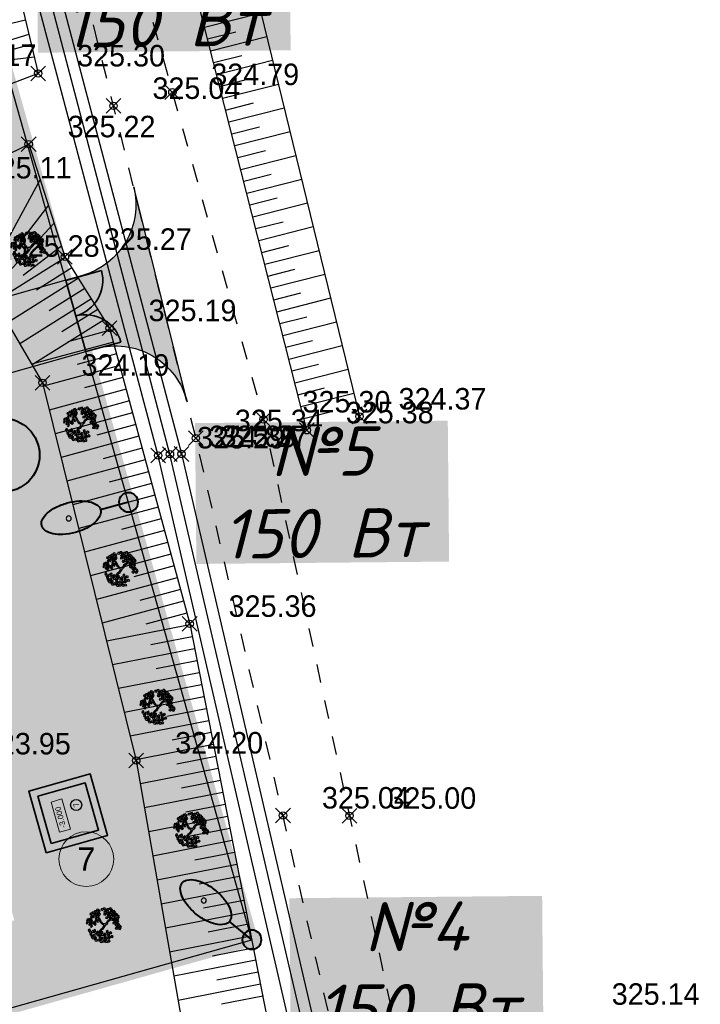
# Model space of a CAD drawing. Header units: metres. Extents: x 703615 to 712205, y 4306166 to 4311183.
# Tile 89 of 256: x 707519 to 707546, y 4306715 to 4306755. Entities that reach past the tile are written whole.
import ezdxf
from ezdxf.enums import TextEntityAlignment as Align

# ---------------------------------------------------------------- set-up
doc = ezdxf.new("R2010")
doc.units = ezdxf.units.M
doc.header["$LTSCALE"] = 0.5
doc.header["$PDMODE"] = 35
doc.header["$PDSIZE"] = 0.3
doc.linetypes.add('JIS_09_08', pattern=[10.75, 8, -0.55, 0.55, -0.55, 0.55, -0.55])
doc.linetypes.add('Д_ТРОТ_ТРУБА', pattern=[3, 1.5, -1.5])
for name, color, linetype in [('(004) Точки рельефа', 7, 'Continuous'), ('(025) Дорога', 7, 'Continuous'), ('(027) Гидрография', 7, 'Continuous'), ('(035) Откосы', 7, 'Continuous'), ('e_rev1', 4, 'Continuous'), ('M_NOTASYON', 7, 'Continuous'), ('Road lighting', 4, 'Continuous'), ('zelen', 69, 'Continuous'), ('Номер пп.', 250, 'Continuous')]:
    doc.layers.add(name, color=color, linetype=linetype)
for name, color, linetype, lineweight in [('Граница УЧАСТКА', 7, 'Continuous', 140), ('ПЛАНИРОВКА', 7, 'Continuous', 5), ('尺寸线层', 3, 'Continuous', 18), ('粗实线层', 7, 'Continuous', 35), ('金属管件', 2, 'Continuous', 18)]:
    doc.layers.add(name, color=color, linetype=linetype, lineweight=lineweight)
doc.layers.add('Штрих ГАЗОН', color=7, linetype='Continuous', true_color=0xc8e389)
doc.layers.add('штрих ПРОЕЗДЫ', color=7, linetype='Continuous', true_color=0x415676)
doc.styles.add('ARIAL', font='arial.ttf', dxfattribs={"height": 1.75})
doc.styles.add('D-431', font='txt')
doc.styles.add('X_ISO', font='isocpeui.ttf')
doc.styles.add('Юлия', font='arial.ttf')
doc.styles.add('宋体', font='arial.ttf')
doc.linetypes.add('FENCELINE1', pattern='A,6.35,-2.54,[133,ltypeshp.shx,S=2.54,R=0,X=-2.54,Y=0],-2.54,25.4', length=36.83)

# ---------------------------------------------------------------- blocks, each defined once
blk = doc.blocks.new('z_98')
at = {"color": 92, "linetype": 'Continuous'}
for p, q in [((-417, 282), (-388, 296)), ((-416, 239), (-417, 282)), ((-388, 296), (-374, 248)), ((-340, 273), (-307, 300)), ((-307, 300), (-278, 286)), ((-278, 286), (-307, 245)), ((-287, 359), (-237, 365)), ((-277, 327), (-287, 359)), ((-283, 404), (-250, 431)), ((-280, 380), (-283, 404)), ((-251, 376), (-280, 380)), ((-235, 322), (-277, 327)), ((-276, 298), (-243, 325)), ((-273, 273), (-276, 298)), ((-221, 417), (-251, 376)), ((-250, 431), (-221, 417)), ((-243, 325), (-214, 310)), ((-214, 310), (-243, 270)), ((-237, 365), (-219, 341)), ((-219, 341), (-235, 322)), ((-225, 308), (-175, 314)), ((-216, 277), (-225, 308)), ((-222, 354), (-189, 381)), ((-219, 329), (-222, 354)), ((-219, 429), (-187, 456)), ((-216, 405), (-219, 429)), ((-189, 326), (-219, 329)), ((-187, 401), (-216, 405)), ((-174, 271), (-216, 277)), ((-189, 381), (-160, 366)), ((-160, 366), (-189, 326)), ((-187, 456), (-157, 442)), ((-157, 442), (-187, 401)), ((-175, 314), (-158, 290)), ((-158, 290), (-174, 271)), ((-162, 275), (-112, 282)), ((-152, 244), (-162, 275)), ((-158, 378), (-125, 405)), ((-155, 354), (-158, 378)), ((-158, 321), (-126, 348)), ((-155, 297), (-158, 321)), ((-126, 350), (-155, 354)), ((-126, 293), (-155, 297)), ((-96, 391), (-126, 350)), ((-126, 348), (-96, 334)), ((-96, 334), (-126, 293)), ((-125, 405), (-96, 391)), ((-112, 282), (-95, 258)), ((-95, 346), (-62, 373)), ((-91, 321), (-95, 346)), ((-62, 317), (-91, 321)), ((-62, 373), (-33, 358)), ((-33, 358), (-62, 317)), ((-1, 417), (16, 456)), ((14, 397), (-1, 417)), ((42, 407), (14, 397)), ((16, 456), (48, 457)), ((48, 457), (42, 407)), ((49, 283), (65, 323)), ((63, 263), (49, 283)), ((56, 418), (67, 445)), ((88, 379), (56, 418)), ((63, 350), (75, 377)), ((95, 311), (63, 350)), ((91, 274), (63, 263)), ((65, 323), (98, 324)), ((67, 445), (92, 442)), ((75, 377), (99, 374)), ((109, 404), (88, 379)), ((98, 324), (91, 274)), ((92, 442), (109, 404)), ((117, 336), (95, 311)), ((99, 374), (117, 336)), ((105, 285), (116, 312)), ((137, 246), (105, 285)), ((110, 404), (126, 444)), ((125, 384), (110, 404)), ((116, 312), (141, 309)), ((152, 395), (125, 384)), ((126, 444), (159, 445)), ((136, 238), (152, 277)), ((141, 309), (159, 270)), ((159, 445), (152, 395)), ((152, 277), (185, 278)), ((166, 406), (178, 433)), ((198, 367), (166, 406)), ((174, 338), (185, 365)), ((206, 299), (174, 338)), ((178, 433), (202, 430)), ((185, 278), (178, 228)), ((183, 389), (199, 428)), ((197, 369), (183, 389)), ((185, 365), (210, 362)), ((225, 380), (197, 369)), ((220, 391), (198, 367)), ((199, 428), (232, 430)), ((202, 430), (220, 391)), ((227, 323), (206, 299)), ((210, 362), (227, 323)), ((232, 430), (225, 380)), ((239, 390), (251, 418)), ((271, 351), (239, 390)), ((247, 323), (258, 350)), ((279, 284), (247, 323)), ((251, 418), (275, 415)), ((258, 350), (283, 347)), ((268, 325), (285, 364)), ((283, 305), (268, 325)), ((293, 376), (271, 351)), ((275, 415), (293, 376)), ((300, 308), (279, 284)), ((283, 347), (300, 308)), ((310, 316), (283, 305)), ((285, 364), (317, 366)), ((317, 366), (310, 316)), ((325, 326), (336, 354)), ((357, 287), (325, 326)), ((332, 258), (343, 286)), ((336, 354), (360, 351)), ((343, 286), (368, 283)), ((378, 312), (357, 287)), ((360, 351), (378, 312)), ((368, 283), (385, 244)), ((-474, 77), (-445, 92)), ((-472, 35), (-474, 77)), ((-451, 23), (-472, 35)), ((-455, 143), (-426, 157)), ((-453, 100), (-455, 143)), ((-432, 88), (-453, 100)), ((-430, 44), (-451, 23)), ((-445, 92), (-430, 44)), ((-438, 4), (-413, 48)), ((-408, -7), (-438, 4)), ((-436, 216), (-407, 231)), ((-435, 173), (-436, 216)), ((-413, 161), (-435, 173)), ((-411, 109), (-432, 88)), ((-426, 157), (-411, 109)), ((-394, 227), (-416, 239)), ((-393, 182), (-413, 161)), ((-413, 48), (-383, 47)), ((-378, 23), (-408, -7)), ((-407, 231), (-393, 182)), ((-400, 143), (-375, 187)), ((-370, 132), (-400, 143)), ((-374, 248), (-394, 227)), ((-389, 90), (-360, 104)), ((-388, 47), (-389, 90)), ((-366, 35), (-388, 47)), ((-383, 47), (-378, 23)), ((-375, 187), (-346, 186)), ((-370, 155), (-341, 170)), ((-340, 162), (-370, 132)), ((-369, 113), (-370, 155)), ((-347, 101), (-369, 113)), ((-345, 56), (-366, 35)), ((-360, 104), (-345, 56)), ((-353, 17), (-328, 61)), ((-323, 6), (-353, 17)), ((-327, 122), (-347, 101)), ((-346, 186), (-340, 162)), ((-343, 227), (-293, 234)), ((-334, 196), (-343, 227)), ((-341, 170), (-327, 122)), ((-336, 249), (-340, 273)), ((-307, 245), (-336, 249)), ((-292, 191), (-334, 196)), ((-328, 61), (-299, 60)), ((-293, 36), (-323, 6)), ((-322, 94), (-272, 100)), ((-312, 63), (-322, 94)), ((-319, 140), (-286, 166)), ((-315, 115), (-319, 140)), ((-286, 111), (-315, 115)), ((-270, 57), (-312, 63)), ((-299, 60), (-293, 36)), ((-293, 234), (-276, 210)), ((-276, 210), (-292, 191)), ((-286, 166), (-256, 152)), ((-256, 152), (-286, 111)), ((-243, 270), (-273, 273)), ((-272, 100), (-255, 76)), ((-255, 76), (-270, 57)), ((-255, 164), (-222, 191)), ((-251, 140), (-255, 164)), ((-222, 136), (-251, 140)), ((-222, 191), (-193, 177)), ((-193, 177), (-222, 136)), ((-188, 154), (-138, 161)), ((-178, 123), (-188, 154)), ((-184, 200), (-152, 227)), ((-181, 176), (-184, 200)), ((-152, 172), (-181, 176)), ((-136, 118), (-178, 123)), ((-110, 239), (-152, 244)), ((-152, 227), (-122, 213)), ((-122, 213), (-152, 172)), ((-138, 161), (-121, 137)), ((-121, 137), (-136, 118)), ((-121, 225), (-88, 252)), ((-117, 200), (-121, 225)), ((-88, 196), (-117, 200)), ((-95, 258), (-110, 239)), ((-88, 252), (-59, 237)), ((-59, 237), (-88, 196)), ((113, 217), (124, 244)), ((145, 178), (113, 217)), ((124, 244), (148, 241)), ((150, 218), (136, 238)), ((159, 270), (137, 246)), ((166, 202), (145, 178)), ((148, 241), (166, 202)), ((178, 228), (150, 218)), ((160, 102), (176, 141)), ((174, 82), (160, 102)), ((202, 92), (174, 82)), ((176, 141), (208, 142)), ((192, 239), (204, 266)), ((224, 200), (192, 239)), ((200, 171), (211, 199)), ((232, 132), (200, 171)), ((208, 142), (202, 92)), ((204, 266), (228, 263)), ((211, 199), (235, 195)), ((216, 103), (227, 130)), ((248, 64), (216, 103)), ((223, 35), (235, 62)), ((255, -4), (223, 35)), ((246, 225), (224, 200)), ((227, 130), (252, 127)), ((228, 263), (246, 225)), ((253, 157), (232, 132)), ((235, 195), (253, 157)), ((235, 62), (259, 59)), ((269, 89), (248, 64)), ((252, 127), (269, 89)), ((277, 21), (255, -4)), ((256, 180), (272, 219)), ((270, 160), (256, 180)), ((259, 59), (277, 21)), ((298, 170), (270, 160)), ((272, 219), (305, 220)), ((289, 39), (305, 78)), ((303, 19), (289, 39)), ((305, 220), (298, 170)), ((331, 29), (303, 19)), ((305, 78), (338, 79)), ((312, 181), (324, 208)), ((344, 142), (312, 181)), ((320, 113), (331, 141)), ((352, 74), (320, 113)), ((324, 208), (348, 205)), ((331, 141), (355, 137)), ((338, 79), (331, 29)), ((364, 219), (332, 258)), ((341, 203), (357, 242)), ((356, 183), (341, 203)), ((366, 167), (344, 142)), ((345, 40), (357, 67)), ((377, 1), (345, 40)), ((348, 205), (366, 167)), ((373, 99), (352, 74)), ((355, 137), (373, 99)), ((383, 193), (356, 183)), ((357, 242), (390, 243)), ((357, 67), (381, 64)), ((385, 244), (364, 219)), ((399, 26), (377, 1)), ((378, 59), (395, 98)), ((393, 39), (378, 59)), ((381, 64), (399, 26)), ((390, 243), (383, 193)), ((420, 49), (393, 39)), ((395, 98), (427, 99)), ((398, 204), (409, 231)), ((430, 165), (398, 204)), ((405, 136), (416, 163)), ((437, 97), (405, 136)), ((409, 231), (433, 228)), ((416, 163), (441, 160)), ((427, 99), (420, 49)), ((451, 189), (430, 165)), ((433, 228), (451, 189)), ((435, 60), (446, 87)), ((467, 21), (435, 60)), ((458, 121), (437, 97)), ((441, 160), (458, 121)), ((442, -8), (453, 19)), ((446, 87), (470, 84)), ((453, 19), (478, 16)), ((488, 46), (467, 21)), ((470, 84), (488, 46)), ((478, 16), (495, -22)), ((-457, -121), (-432, -100)), ((-447, -162), (-457, -121)), ((-453, -53), (-428, -32)), ((-442, -94), (-453, -53)), ((-423, -169), (-447, -162)), ((-419, -101), (-442, -94)), ((-432, -100), (-407, -144)), ((-428, -32), (-403, -76)), ((-407, -144), (-423, -169)), ((-403, -76), (-419, -101)), ((-415, -275), (-390, -254)), ((-410, -207), (-385, -186)), ((-400, -248), (-410, -207)), ((-407, -184), (-392, -136)), ((-375, -189), (-407, -184)), ((-376, -255), (-400, -248)), ((-392, -136), (-363, -131)), ((-390, -254), (-365, -298)), ((-385, -186), (-361, -230)), ((-361, -230), (-376, -255)), ((-352, -153), (-375, -189)), ((-366, -181), (-340, -161)), ((-355, -222), (-366, -181)), ((-363, -131), (-352, -153)), ((-361, -113), (-336, -93)), ((-350, -154), (-361, -113)), ((-332, -230), (-355, -222)), ((-327, -162), (-350, -154)), ((-340, -161), (-316, -205)), ((-336, -93), (-311, -137)), ((-316, -205), (-332, -230)), ((-311, -137), (-327, -162)), ((-315, -245), (-300, -197)), ((-283, -249), (-315, -245)), ((-314, -275), (-289, -254)), ((-311, -159), (-286, -138)), ((-301, -200), (-311, -159)), ((-307, -91), (-282, -70)), ((-296, -132), (-307, -91)), ((-277, -207), (-301, -200)), ((-300, -197), (-271, -192)), ((-273, -139), (-296, -132)), ((-289, -254), (-264, -298)), ((-286, -138), (-262, -182)), ((-260, -214), (-283, -249)), ((-282, -70), (-257, -114)), ((-262, -182), (-277, -207)), ((-257, -114), (-273, -139)), ((-271, -192), (-260, -214)), ((-261, -222), (-246, -174)), ((-229, -227), (-261, -222)), ((-260, -244), (-235, -224)), ((-249, -285), (-260, -244)), ((-246, -174), (-217, -169)), ((-235, -224), (-210, -268)), ((-206, -191), (-229, -227)), ((-210, -268), (-226, -293)), ((-217, -169), (-206, -191)), ((-203, -184), (-178, -163)), ((-193, -225), (-203, -184)), ((-201, -249), (-176, -229)), ((-190, -290), (-201, -249)), ((-199, -116), (-173, -95)), ((-188, -157), (-199, -116)), ((-169, -232), (-193, -225)), ((-165, -164), (-188, -157)), ((-178, -163), (-153, -207)), ((-176, -229), (-151, -273)), ((-173, -95), (-149, -139)), ((-153, -207), (-169, -232)), ((-151, -273), (-167, -298)), ((-149, -139), (-165, -164)), ((-153, -248), (-137, -199)), ((-121, -252), (-153, -248)), ((-137, -199), (-108, -194)), ((-98, -216), (-121, -252)), ((-117, -274), (-66, -270)), ((-108, -194), (-98, -216)), ((-66, -270), (-50, -294)), ((-7, -284), (0, -255)), ((0, -255), (25, -254)), ((25, -254), (48, -289)), ((169, -52), (185, -13)), ((183, -72), (169, -52)), ((211, -62), (183, -72)), ((185, -13), (218, -12)), ((218, -12), (211, -62)), ((225, -51), (237, -24)), ((257, -90), (225, -51)), ((233, -119), (244, -91)), ((265, -158), (233, -119)), ((237, -24), (261, -27)), ((244, -91), (268, -95)), ((279, -65), (257, -90)), ((261, -27), (279, -65)), ((286, -133), (265, -158)), ((268, -95), (286, -133)), ((277, -57), (293, -18)), ((292, -77), (277, -57)), ((319, -67), (292, -77)), ((293, -18), (326, -17)), ((326, -17), (319, -67)), ((334, -56), (345, -29)), ((366, -95), (334, -56)), ((341, -124), (352, -97)), ((373, -163), (341, -124)), ((345, -29), (369, -32)), ((352, -97), (377, -100)), ((353, -28), (364, -1)), ((385, -67), (353, -28)), ((364, -1), (388, -4)), ((387, -70), (366, -95)), ((369, -32), (387, -70)), ((394, -138), (373, -163)), ((377, -100), (394, -138)), ((406, -42), (385, -67)), ((388, -4), (406, -42)), ((474, -47), (442, -8)), ((495, -22), (474, -47)), ((-405, -316), (-415, -275)), ((-381, -323), (-405, -316)), ((-365, -298), (-381, -323)), ((-365, -338), (-349, -290)), ((-332, -343), (-365, -338)), ((-349, -290), (-320, -285)), ((-309, -307), (-332, -343)), ((-320, -285), (-309, -307)), ((-319, -343), (-293, -322)), ((-308, -384), (-319, -343)), ((-303, -316), (-314, -275)), ((-285, -391), (-308, -384)), ((-280, -323), (-303, -316)), ((-293, -322), (-269, -366)), ((-269, -366), (-285, -391)), ((-264, -298), (-280, -323)), ((-268, -406), (-253, -358)), ((-236, -411), (-268, -406)), ((-264, -313), (-239, -292)), ((-254, -354), (-264, -313)), ((-230, -361), (-254, -354)), ((-253, -358), (-224, -353)), ((-226, -293), (-249, -285)), ((-239, -292), (-215, -336)), ((-213, -375), (-236, -411)), ((-215, -336), (-230, -361)), ((-224, -353), (-213, -375)), ((-214, -376), (-199, -328)), ((-182, -381), (-214, -376)), ((-211, -408), (-161, -403)), ((-202, -439), (-211, -408)), ((-206, -318), (-180, -297)), ((-195, -359), (-206, -318)), ((-161, -446), (-202, -439)), ((-199, -328), (-170, -323)), ((-172, -366), (-195, -359)), ((-167, -298), (-190, -290)), ((-159, -345), (-182, -381)), ((-180, -297), (-156, -341)), ((-156, -341), (-172, -366)), ((-170, -323), (-159, -345)), ((-161, -403), (-144, -428)), ((-144, -428), (-161, -446)), ((-155, -381), (-140, -333)), ((-123, -386), (-155, -381)), ((-150, -440), (-100, -435)), ((-142, -471), (-150, -440)), ((-100, -478), (-142, -471)), ((-140, -333), (-111, -328)), ((-100, -350), (-123, -386)), ((-108, -306), (-117, -274)), ((-111, -328), (-100, -350)), ((-66, -313), (-108, -306)), ((-101, -417), (-94, -388)), ((-63, -451), (-101, -417)), ((-100, -435), (-84, -460)), ((-84, -460), (-100, -478)), ((-94, -388), (-70, -388)), ((-93, -352), (-43, -348)), ((-85, -384), (-93, -352)), ((-43, -391), (-85, -384)), ((-70, -388), (-46, -423)), ((-50, -294), (-66, -313)), ((-46, -423), (-63, -451)), ((-56, -306), (-6, -301)), ((-48, -337), (-56, -306)), ((-6, -344), (-48, -337)), ((-43, -348), (-27, -372)), ((-27, -372), (-43, -391)), ((-33, -384), (18, -379)), ((-24, -416), (-33, -384)), ((18, -423), (-24, -416)), ((31, -317), (-7, -284)), ((-6, -301), (10, -326)), ((10, -326), (-6, -344)), ((17, -362), (23, -333)), ((54, -395), (17, -362)), ((18, -379), (34, -404)), ((34, -404), (18, -423)), ((23, -333), (48, -332)), ((48, -289), (31, -317)), ((46, -302), (96, -297)), ((54, -333), (46, -302)), ((48, -332), (72, -367)), ((96, -340), (54, -333)), ((72, -367), (54, -395)), ((76, -388), (126, -383)), ((85, -419), (76, -388)), ((127, -426), (85, -419)), ((96, -297), (112, -322)), ((112, -322), (96, -340)), ((106, -334), (156, -329)), ((115, -365), (106, -334)), ((156, -372), (115, -365)), ((126, -383), (143, -408)), ((143, -408), (127, -426)), ((137, -420), (187, -415)), ((145, -451), (137, -420)), ((187, -458), (145, -451)), ((155, -311), (162, -283)), ((193, -345), (155, -311)), ((156, -329), (173, -354)), ((173, -354), (156, -372)), ((162, -283), (187, -282)), ((186, -397), (193, -368)), ((224, -430), (186, -397)), ((187, -282), (210, -317)), ((187, -415), (203, -439)), ((203, -439), (187, -458)), ((210, -317), (193, -345)), ((193, -368), (218, -367)), ((218, -367), (241, -403)), ((241, -403), (224, -430))]:
    blk.add_line(p, q, dxfattribs=at)
at = {"color": 33, "linetype": 'Continuous'}
for p, q in [((-221, 63), (-266, 93)), ((-221, 91), (-264, 116)), ((-104, 76), (-221, 91)), ((-106, 43), (-221, 63)), ((-42, 10), (-106, 43)), ((-26, 33), (-104, 76)), ((-26, -28), (-42, 10)), ((0, 0), (-26, 33)), ((0, 0), (78, 71)), ((24, -33), (68, 18)), ((68, 18), (106, 58)), ((78, 71), (101, 126)), ((101, 126), (122, 159)), ((106, 58), (127, 118)), ((122, 159), (146, 174)), ((127, 118), (162, 161)), ((162, 161), (202, 174)), ((-87, -124), (-120, -204)), ((-61, -139), (-92, -217)), ((-92, -217), (-73, -257)), ((-47, -98), (-87, -124)), ((-21, -121), (-61, -139)), ((-26, -28), (-47, -98)), ((24, -33), (-21, -121))]:
    blk.add_line(p, q, dxfattribs=at)
blk = doc.blocks.new('sdyjklsfgh')
at = {"layer": '尺寸线层', "color": 240, "lineweight": 30, "true_color": 0xed1f24}
blk.add_circle((1.54, 0.896), 0.226, dxfattribs=at)
at = {"layer": '粗实线层'}
for p, q in [((0, 0), (2.6, 0)), ((0.3, 0.3), (2.3, 0.3))]:
    blk.add_line(p, q, dxfattribs=at)
for points in [[(0, 2.6), (2.6, 2.6), (2.6, 0), (0, 0)], [(0.3, 2.3), (2.3, 2.3), (2.3, 0.3), (0.3, 0.3)]]:
    blk.add_lwpolyline(points, close=True, dxfattribs=at)
at = {"layer": '金属管件'}
blk.add_lwpolyline([(0.658, 1.848), (1.931, 1.848), (1.931, 1.389), (0.658, 1.389)], close=True, dxfattribs=at)
at = {"layer": '尺寸线层', "color": 240, "lineweight": 30, "true_color": 0xed1f24, "char_height": 0.225, "attachment_point": 5, "style": '宋体'}
for s, insert in [('-3.000', (1.226, 1.646)), ('7', (1.54, 0.896))]:
    blk.add_mtext(s, dxfattribs=dict(at, insert=insert))
blk = doc.blocks.new('нум1')
at = {"layer": 'Номер пп.', "ltscale": 100, "true_color": 0xffffff}
h = blk.add_hatch(color=7, dxfattribs=at)
edge = h.paths.add_edge_path()
edge.add_arc((0, 0), 3.52, 0, 360)
at = {"layer": 'Номер пп.', "color": 18, "lineweight": 15, "true_color": 0x000000}
blk.add_circle((0, 0), 3.52, dxfattribs=at)
at = {"layer": 'Номер пп.', "color": 0, "ltscale": 100, "style": 'Юлия'}
blk.add_attdef('ЦИФРА', text='', height=4, dxfattribs=at).set_placement((0, 0), align=Align.MIDDLE_CENTER)
blk = doc.blocks.new('осв')
at = {"lineweight": 90}
h = blk.add_hatch(color=5, dxfattribs=at)
h.set_gradient(color2=(0, 0, 0), one_color=1)
h.paths.add_polyline_path([(0.129, 0.369, -1), (-0.129, -0.369, -1)])
at = {"color": 5, "lineweight": 40}
blk.add_line((0, 0), (0.389, 1.109), dxfattribs=at)
blk.add_circle((0, 0), 0.391, dxfattribs=at)
at = {"layer": 'e_rev1', "color": 5}
blk.add_circle((0.837, 2.38), 0.102, dxfattribs=at)
at = {"layer": 'Road lighting', "color": 5, "lineweight": 40}
blk.add_lwpolyline([(1.388, 2.077, 0.051099), (1.506, 2.568, 0.064948), (1.507, 2.967, 0.104203), (1.387, 3.315, 0.174706), (1.213, 3.456, 0.174706), (0.989, 3.454, 0.104203), (0.678, 3.258, 0.064948), (0.43, 2.946, 0.051099), (0.214, 2.489, 0.051099), (0.096, 1.997, 0.064948), (0.095, 1.598, 0.104203), (0.216, 1.25, 0.174706), (0.389, 1.109, 0.174706), (0.613, 1.111, 0.104203), (0.925, 1.307, 0.064948), (1.173, 1.619, 0.051099)], format="xyb", close=True, dxfattribs=at)

msp = doc.modelspace()

# ---------------------------------------------------------------- hatches: boundary and pattern name
at = {"lineweight": 30, "transparency": 33554610}
h = msp.add_hatch(color=1, dxfattribs=at)
h.dxf.hatch_style = 1
edge = h.paths.add_edge_path()
edge.add_arc((707517.868, 4306737.349), 1.5, 0, 360)
h = msp.add_hatch(color=1, dxfattribs=at)
h.dxf.hatch_style = 1
h.paths.add_polyline_path([(707519.639, 4306721.164), (707518.933, 4306723.666), (707521.435, 4306724.372), (707522.141, 4306721.87)])
at = {"layer": 'Штрих ГАЗОН', "lineweight": 0, "transparency": 33554610}
h = msp.add_hatch(color=64, dxfattribs=at)
h.dxf.hatch_style = 1
edge = h.paths.add_edge_path()
edge.add_line((707504.205, 4306735.719), (707504.069, 4306736.2))
edge.add_arc((707504.55, 4306736.336), 0.5, 105.76, 195.76, ccw=False)
edge.add_line((707504.415, 4306736.817), (707521.257, 4306741.571))
edge.add_line((707521.257, 4306741.571), (707528.015, 4306717.623))
edge.add_line((707528.015, 4306717.623), (707505.88, 4306711.376))
edge.add_line((707505.88, 4306711.376), (707495.83, 4306746.985))
edge.add_line((707495.83, 4306746.985), (707517.966, 4306753.232))
edge.add_line((707517.966, 4306753.232), (707520.442, 4306744.458))
edge.add_line((707520.442, 4306744.458), (707512.685, 4306742.269))
edge.add_arc((707512.549, 4306742.75), 0.5, 195.76, 285.76, ccw=False)
edge.add_line((707512.068, 4306742.614), (707511.552, 4306744.443))
edge.add_line((707511.552, 4306744.443), (707516.845, 4306745.936))
edge.add_line((707516.845, 4306745.936), (707515.867, 4306749.401))
edge.add_line((707515.867, 4306749.401), (707510.574, 4306747.907))
edge.add_line((707510.574, 4306747.907), (707510.167, 4306749.351))
edge.add_arc((707509.685, 4306749.215), 0.5, 15.76, 105.76)
edge.add_line((707509.55, 4306749.696), (707498.54, 4306746.589))
edge.add_arc((707498.675, 4306746.108), 0.5, 105.76, 195.76)
edge.add_line((707498.194, 4306745.972), (707506.75, 4306715.65))
edge.add_arc((707507.231, 4306715.785), 0.5, 195.76, 285.76)
edge.add_line((707507.367, 4306715.304), (707511.99, 4306716.611))
edge.add_line((707511.99, 4306716.611), (707518.339, 4306718.413))
edge.add_line((707518.339, 4306718.413), (707517.006, 4306723.128))
edge.add_line((707517.006, 4306723.128), (707510.656, 4306721.325))
edge.add_line((707510.656, 4306721.325), (707511.31, 4306719.016))
edge.add_line((707511.31, 4306719.016), (707509.578, 4306718.527))
edge.add_arc((707509.442, 4306719.008), 0.5, 195.76, 285.76, ccw=False)
edge.add_line((707508.961, 4306718.872), (707507.627, 4306723.593))
edge.add_line((707507.627, 4306723.593), (707516.908, 4306726.212))
edge.add_line((707516.908, 4306726.212), (707513.486, 4306738.338))
edge.add_line((707513.486, 4306738.338), (707504.205, 4306735.719))
h.paths.add_polyline_path([(707519.639, 4306721.164), (707518.932, 4306723.666), (707521.435, 4306724.372), (707522.141, 4306721.87)], flags=16)
at = {"layer": 'штрих ПРОЕЗДЫ', "lineweight": 0, "ltscale": 100, "true_color": 0x5b78a4, "transparency": 33554559}
h = msp.add_hatch(color=155, dxfattribs=at)
h.dxf.hatch_style = 1
h.paths.add_polyline_path([(707503.117, 4306739.573), (707501.488, 4306745.348), (707509.033, 4306747.477), (707510.663, 4306741.703)], flags=16)
edge = h.paths.add_edge_path()
edge.add_line((707521.257, 4306741.571), (707520.439, 4306744.469))
edge.add_line((707520.439, 4306744.469), (707520.439, 4306744.469))
edge.add_line((707520.439, 4306744.469), (707512.685, 4306742.269))
edge.add_arc((707512.549, 4306742.75), 0.5, 195.76, 285.76, ccw=False)
edge.add_line((707512.068, 4306742.614), (707510.167, 4306749.351))
edge.add_arc((707509.686, 4306749.215), 0.5, 15.76, 105.76)
edge.add_line((707509.55, 4306749.696), (707498.54, 4306746.589))
edge.add_arc((707498.676, 4306746.108), 0.5, 105.76, 195.76)
edge.add_line((707498.194, 4306745.972), (707500.096, 4306739.235))
edge.add_line((707500.096, 4306739.235), (707506.75, 4306715.649))
edge.add_arc((707507.232, 4306715.785), 0.5, 195.7987, 285.7987)
edge.add_line((707507.368, 4306715.304), (707511.99, 4306716.611))
edge.add_line((707511.99, 4306716.611), (707511.31, 4306719.016))
edge.add_line((707511.31, 4306719.016), (707509.579, 4306718.527))
edge.add_arc((707509.443, 4306719.008), 0.5, 195.7987, 285.8303, ccw=False)
edge.add_line((707508.962, 4306718.872), (707507.627, 4306723.593))
edge.add_line((707507.627, 4306723.593), (707504.205, 4306735.719))
edge.add_line((707504.205, 4306735.719), (707504.205, 4306735.719))
edge.add_line((707504.205, 4306735.719), (707504.069, 4306736.2))
edge.add_arc((707504.551, 4306736.336), 0.5, 105.76, 195.7602, ccw=False)
edge.add_line((707504.415, 4306736.817), (707521.257, 4306741.571))
h = msp.add_hatch(color=155, dxfattribs=at)
h.dxf.hatch_style = 1
h.paths.add_polyline_path([(707523.206, 4306748.269, -0.404508), (707521.114, 4306744.66), (707520.439, 4306744.469), (707521.257, 4306741.571), (707521.651, 4306741.682, -0.423574), (707525.378, 4306739.517)])

# ---------------------------------------------------------------- linework, layer by layer
at = {"layer": '(025) Дорога', "linetype": 'Д_ТРОТ_ТРУБА', "flags": 128}
for points, elevation in [([(707505.008, 4306827.513), (707514.289, 4306794.727), (707521.06, 4306765.447), (707528.493, 4306738.801), (707535.484, 4306706.536)], 325.249), ([(707533.144, 4306705.965), (707525.735, 4306738.039), (707519.023, 4306765.09), (707512.153, 4306793.687), (707502.74, 4306826.88)], 325.407)]:
    msp.add_lwpolyline(points, dxfattribs=dict(at, elevation=elevation))
at = {"layer": '(027) Гидрография', "flags": 128}
for points, elevation in [([(707500.754, 4306828.114), (707510.744, 4306792.437), (707517.797, 4306765.271), (707525.151, 4306737.394), (707531.246, 4306711.244)], 325.229), ([(707530.24, 4306711.204), (707524.197, 4306737.334), (707516.8, 4306765.115), (707509.72, 4306792.143), (707499.882, 4306827.963)], 325.359)]:
    msp.add_lwpolyline(points, dxfattribs=dict(at, elevation=elevation))
at = {"layer": '(027) Гидрография', "color": 4, "elevation": 325.068, "flags": 128}
msp.add_lwpolyline([(707530.66, 4306711.718), (707524.679, 4306737.386), (707517.338, 4306765.218), (707510.31, 4306792.291), (707500.285, 4306828.013)], dxfattribs=at)
at = {"layer": '(035) Откосы'}
for p, q in [((707526.091, 4306754.773, 325.379), (707528.389, 4306755.356, 325.379)), ((707518.794, 4306755.05, 325.137), (707516.345, 4306754.464, 325.137)), ((707526.214, 4306754.29, 325.379), (707527.36, 4306754.581, 325.379)), ((707526.336, 4306753.807, 325.379), (707528.625, 4306754.388, 325.379)), ((707526.459, 4306753.325, 325.379), (707527.601, 4306753.614, 325.379)), ((707526.581, 4306752.842, 325.379), (707528.862, 4306753.421, 325.379)), ((707526.704, 4306752.359, 325.379), (707527.842, 4306752.648, 325.379)), ((707526.826, 4306751.876, 325.379), (707529.098, 4306752.453, 325.379)), ((707526.948, 4306751.394, 325.379), (707528.082, 4306751.681, 325.379)), ((707527.071, 4306750.911, 325.379), (707529.335, 4306751.485, 325.379)), ((707527.193, 4306750.428, 325.379), (707528.323, 4306750.715, 325.379)), ((707527.316, 4306749.945, 325.379), (707529.571, 4306750.518, 325.379)), ((707527.438, 4306749.463, 325.379), (707528.564, 4306749.748, 325.379)), ((707527.561, 4306748.98, 325.379), (707529.807, 4306749.55, 325.379)), ((707527.683, 4306748.497, 325.379), (707528.804, 4306748.782, 325.379)), ((707527.806, 4306748.014, 325.379), (707530.044, 4306748.582, 325.379)), ((707527.928, 4306747.532, 325.379), (707529.045, 4306747.815, 325.379)), ((707528.051, 4306747.049, 325.379), (707530.28, 4306747.615, 325.379)), ((707528.173, 4306746.566, 325.379), (707529.286, 4306746.848, 325.379)), ((707528.296, 4306746.083, 325.379), (707530.517, 4306746.647, 325.379)), ((707520.262, 4306745.857, 325.211), (707518.701, 4306744.653, 325.211)), ((707528.418, 4306745.601, 325.379), (707529.527, 4306745.882, 325.379)), ((707528.541, 4306745.118, 325.379), (707530.753, 4306745.679, 325.379)), ((707520.423, 4306745.388, 325.211), (707517.556, 4306743.592, 325.211)), ((707520.687, 4306744.967, 325.211), (707519.247, 4306744.065, 325.211)), ((707528.663, 4306744.635, 325.379), (707529.767, 4306744.915, 325.379)), ((707528.786, 4306744.152, 325.379), (707530.99, 4306744.712, 325.379)), ((707520.951, 4306744.546, 325.211), (707518.058, 4306742.734, 325.211)), ((707521.215, 4306744.125, 325.211), (707519.762, 4306743.215, 325.211)), ((707528.908, 4306743.67, 325.379), (707530.008, 4306743.949, 325.379)), ((707521.478, 4306743.704, 325.211), (707518.561, 4306741.876, 325.211)), ((707529.031, 4306743.187, 325.379), (707531.226, 4306743.744, 325.379)), ((707521.742, 4306743.282, 325.211), (707520.277, 4306742.365, 325.211)), ((707522.006, 4306742.861, 325.211), (707519.064, 4306741.019, 325.211)), ((707529.153, 4306742.704, 325.379), (707530.249, 4306742.982, 325.379)), ((707529.276, 4306742.221, 325.379), (707531.462, 4306742.776, 325.379)), ((707522.246, 4306742.43, 325.211), (707520.516, 4306741.961, 325.211)), ((707522.376, 4306741.95, 325.211), (707519.046, 4306741.048, 325.211)), ((707529.398, 4306741.739, 325.379), (707530.489, 4306742.015, 325.379)), ((707529.521, 4306741.256, 325.379), (707531.699, 4306741.809, 325.379)), ((707522.505, 4306741.471, 325.211), (707520.906, 4306741.037, 325.211)), ((707522.635, 4306740.991, 325.211), (707519.524, 4306740.148, 325.211)), ((707529.643, 4306740.773, 325.379), (707530.73, 4306741.049, 325.379)), ((707529.766, 4306740.29, 325.379), (707531.935, 4306740.841, 325.379)), ((707522.765, 4306740.511, 325.211), (707521.205, 4306740.089, 325.211)), ((707522.895, 4306740.032, 325.211), (707519.764, 4306739.184, 325.211)), ((707529.888, 4306739.808, 325.379), (707530.971, 4306740.082, 325.379)), ((707523.025, 4306739.552, 325.211), (707521.455, 4306739.127, 325.211)), ((707530.011, 4306739.325, 325.379), (707532.172, 4306739.873, 325.379)), ((707530.133, 4306738.842, 325.379), (707531.211, 4306739.116, 325.379)), ((707523.155, 4306739.073, 325.211), (707520.004, 4306738.219, 325.211)), ((707523.285, 4306738.593, 325.211), (707521.704, 4306738.165, 325.211)), ((707523.415, 4306738.113, 325.211), (707520.244, 4306737.254, 325.211)), ((707523.545, 4306737.634, 325.211), (707521.954, 4306737.203, 325.211)), ((707523.674, 4306737.154, 325.211), (707520.483, 4306736.29, 325.211)), ((707523.804, 4306736.674, 325.211), (707522.204, 4306736.241, 325.211)), ((707523.934, 4306736.195, 325.211), (707520.723, 4306735.325, 325.211)), ((707524.064, 4306735.715, 325.211), (707522.453, 4306735.279, 325.211)), ((707524.194, 4306735.236, 325.211), (707520.963, 4306734.361, 325.211)), ((707524.324, 4306734.756, 325.211), (707522.703, 4306734.317, 325.211)), ((707524.454, 4306734.276, 325.211), (707521.202, 4306733.396, 325.211)), ((707524.584, 4306733.797, 325.211), (707522.953, 4306733.355, 325.211)), ((707524.714, 4306733.317, 325.211), (707521.442, 4306732.431, 325.211)), ((707524.844, 4306732.838, 325.211), (707523.203, 4306732.393, 325.211)), ((707524.973, 4306732.358, 325.211), (707521.682, 4306731.467, 325.211)), ((707525.103, 4306731.878, 325.211), (707523.452, 4306731.431, 325.211)), ((707525.233, 4306731.399, 325.211), (707521.921, 4306730.502, 325.211)), ((707525.363, 4306730.919, 325.211), (707523.702, 4306730.469, 325.211)), ((707525.49, 4306730.439, 325.211), (707522.102, 4306729.774, 325.211)), ((707525.586, 4306729.951, 325.211), (707523.904, 4306729.621, 325.211)), ((707525.682, 4306729.464, 325.211), (707522.342, 4306728.808, 325.211)), ((707525.777, 4306728.976, 325.211), (707524.12, 4306728.651, 325.211)), ((707525.873, 4306728.489, 325.211), (707522.582, 4306727.842, 325.211)), ((707525.969, 4306728.001, 325.211), (707524.336, 4306727.68, 325.211)), ((707526.065, 4306727.514, 325.211), (707522.822, 4306726.877, 325.211)), ((707526.16, 4306727.026, 325.211), (707524.551, 4306726.71, 325.211)), ((707526.256, 4306726.538, 325.211), (707523.062, 4306725.911, 325.211)), ((707526.352, 4306726.051, 325.211), (707524.767, 4306725.74, 325.211)), ((707526.448, 4306725.563, 325.211), (707523.304, 4306724.946, 325.211)), ((707526.543, 4306725.076, 325.211), (707524.966, 4306724.766, 325.211)), ((707526.639, 4306724.588, 325.211), (707523.474, 4306723.967, 325.211)), ((707526.735, 4306724.1, 325.211), (707525.147, 4306723.789, 325.211)), ((707526.831, 4306723.613, 325.211), (707523.645, 4306722.987, 325.211)), ((707526.926, 4306723.125, 325.211), (707525.328, 4306722.812, 325.211)), ((707527.022, 4306722.638, 325.211), (707523.815, 4306722.008, 325.211)), ((707527.118, 4306722.15, 325.211), (707525.509, 4306721.834, 325.211)), ((707527.214, 4306721.663, 325.211), (707523.986, 4306721.029, 325.211)), ((707527.309, 4306721.175, 325.211), (707525.69, 4306720.857, 325.211)), ((707527.405, 4306720.687, 325.211), (707524.156, 4306720.049, 325.211)), ((707527.501, 4306720.2, 325.211), (707525.871, 4306719.88, 325.211)), ((707527.596, 4306719.712, 325.211), (707524.326, 4306719.07, 325.211)), ((707527.692, 4306719.225, 325.211), (707526.052, 4306718.903, 325.211)), ((707527.788, 4306718.737, 325.211), (707524.497, 4306718.091, 325.211)), ((707527.884, 4306718.25, 325.211), (707526.233, 4306717.925, 325.211)), ((707527.979, 4306717.762, 325.211), (707524.667, 4306717.112, 325.211)), ((707528.075, 4306717.274, 325.211), (707526.414, 4306716.948, 325.211)), ((707528.171, 4306716.787, 325.211), (707524.838, 4306716.132, 325.211)), ((707528.267, 4306716.299, 325.211), (707526.595, 4306715.971, 325.211)), ((707528.362, 4306715.812, 325.211), (707525.008, 4306715.153, 325.211)), ((707528.458, 4306715.324, 325.211), (707526.776, 4306714.994, 325.211))]:
    msp.add_line(p, q, dxfattribs=at)
at = {"layer": '(035) Откосы', "flags": 128}
for points, elevation in [([(707530.255, 4306738.359), (707523.105, 4306766.54), (707515.958, 4306793.846), (707505.633, 4306829.2)], 325.379), ([(707508.562, 4306829.159), (707518.152, 4306794.304), (707525.654, 4306766.547), (707532.403, 4306738.924)], 324.354), ([(707469.677, 4306772.32), (707489.742, 4306778.211), (707510.588, 4306784.2), (707516.418, 4306764.975), (707519.312, 4306752.885), (707485.302, 4306739.882), (707459.691, 4306731.313), (707455.931, 4306730.446), (707452.552, 4306730.13)], 325.137), ([(707518.933, 4306754.471), (707514.062, 4306752.995)], 325.137), ([(707519.032, 4306754.056), (707516.883, 4306753.477)], 325.137), ([(707519.155, 4306753.544), (707514.072, 4306752.939)], 325.137), ([(707485.736, 4306735.09), (707515.508, 4306748.326), (707518.925, 4306750.003), (707520.402, 4306745.421), (707522.222, 4306742.515), (707525.482, 4306730.478), (707529.415, 4306710.448)], 325.211), ([(707519.39, 4306748.562), (707517.102, 4306744.367)], 325.211), ([(707519.727, 4306747.517), (707518.638, 4306746.091)], 325.211), ([(707519.962, 4306746.787), (707517.329, 4306743.978)], 325.211), ([(707487.99, 4306730.889), (707516.649, 4306745.138), (707519.488, 4306740.293), (707523.308, 4306724.919), (707525.471, 4306712.489)], 323.303)]:
    msp.add_lwpolyline(points, dxfattribs=dict(at, elevation=elevation))
at = {"color": 2, "lineweight": 30}
msp.add_line((707522.141, 4306721.87, 2.203), (707521.435, 4306724.372, 2.203), dxfattribs=at)
at = {"color": 1, "linetype": 'FENCELINE1', "lineweight": 30, "ltscale": 0.08, "elevation": 2.203}
msp.add_lwpolyline([(707520.442, 4306744.458), (707517.966, 4306753.232), (707495.83, 4306746.985), (707505.88, 4306711.376), (707528.016, 4306717.623), (707521.257, 4306741.571)], dxfattribs=at)
at = {"lineweight": 30, "elevation": 2.203}
msp.add_lwpolyline([(707504.205, 4306735.719), (707504.069, 4306736.2, -0.414214), (707504.415, 4306736.817), (707521.257, 4306741.571), (707521.651, 4306741.682, -0.423574), (707525.378, 4306739.517), (707523.206, 4306748.269, -0.404508), (707521.114, 4306744.66), (707520.439, 4306744.469), (707512.685, 4306742.269, -0.414214), (707512.068, 4306742.614), (707510.167, 4306749.351, 0.414214), (707509.55, 4306749.696), (707498.54, 4306746.589, 0.414214), (707498.194, 4306745.972), (707506.75, 4306715.65, 0.414214), (707507.367, 4306715.304), (707511.99, 4306716.611)], format="xyb", dxfattribs=at)
msp.add_lwpolyline([(707519.639, 4306721.164), (707518.933, 4306723.666), (707521.435, 4306724.372), (707522.141, 4306721.87)], close=True, dxfattribs=at)
at = {"color": 7, "lineweight": 40}
msp.add_circle((707517.868, 4306737.349, -0.364), 1.5, dxfattribs=at)
at = {"color": 0, "linetype": 'ByBlock', "lineweight": -2, "transparency": 16777216}
for p in [(707519.312, 4306752.885, 325.302), (707524.777, 4306752.124, 324.795), (707522.379, 4306751.565, 325.038), (707518.925, 4306750.003, 325.215), (707520.402, 4306745.421, 325.268), (707522.222, 4306742.515, 325.191), (707519.488, 4306740.293, 324.189), (707528.493, 4306738.801, 325.304), (707532.403, 4306738.924, 324.367), (707525.735, 4306738.039, 325.342), (707530.255, 4306738.359, 325.379), (707524.197, 4306737.334, 325.29), (707524.679, 4306737.386, 324.894), (707525.151, 4306737.394, 325.267), (707525.482, 4306730.478, 325.359), (707523.308, 4306724.919, 324.203), (707529.284, 4306722.68, 325.038), (707531.989, 4306722.669, 324.997)]:
    msp.add_point(p, dxfattribs=at)
at = {"layer": 'M_NOTASYON', "color": 5, "lineweight": 35, "ltscale": 0.5}
for p, q in [((707521.887, 4306744.861, 2.203), (707520.442, 4306744.458, 2.203)), ((707522.68, 4306741.949, 2.203), (707521.257, 4306741.571, 2.203))]:
    msp.add_line(p, q, dxfattribs=at)
at = {"layer": 'M_NOTASYON', "color": 5, "lineweight": 35, "ltscale": 0.5, "elevation": 2.203}
msp.add_lwpolyline([(707520.442, 4306744.458), (707521.257, 4306741.571)], dxfattribs=at)
at = {"layer": 'M_NOTASYON', "color": 5, "lineweight": 35, "ltscale": 0.5}
for centre, radius, start, end in [((707520.442, 4306744.458, 2.203), 1.5, 285.7607, 15.5683), ((707521.232, 4306741.565, 2.203), 1.499, 14.8704, 104.7569)]:
    msp.add_arc(centre, radius, start, end, dxfattribs=at)
at = {"layer": 'Граница УЧАСТКА', "linetype": 'JIS_09_08', "lineweight": 30, "ltscale": 1.5, "const_width": 0.5, "elevation": -321.744}
msp.add_lwpolyline([(707528.016, 4306717.623), (707517.966, 4306753.232), (707495.83, 4306746.985), (707505.88, 4306711.376)], close=True, dxfattribs=at)

# ---------------------------------------------------------------- block references
at = {"color": 0, "linetype": 'ByBlock', "lineweight": 50, "xscale": -1}
for p, rotation in [((707522.991, 4306735.428, -321.744), 85.73477406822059), ((707528.016, 4306717.623, 2.203), 31.52008794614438)]:
    msp.add_blockref('осв', p, dxfattribs=dict(at, rotation=rotation))
at = {"lineweight": 30, "rotation": 105.7600439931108}
msp.add_blockref('sdyjklsfgh', (707522.141, 4306721.87, 2.203), dxfattribs=at)
at = {"color": 18, "ltscale": 0.5, "true_color": 0x000000}
ref = msp.add_blockref('нум1', (707521.272, 4306720.902, 2.203), dxfattribs=dict(at, xscale=0.316722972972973, yscale=0.316722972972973, zscale=0.316722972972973))
ref.add_attrib('ЦИФРА', '7', dxfattribs={"layer": 'ПЛАНИРОВКА', "color": 18, "ltscale": 100, "true_color": 0x000000, "height": 0.95, "style": 'ARIAL'}).set_placement((707521.272, 4306720.902, 2.203), align=Align.MIDDLE_CENTER)
at = {"layer": 'zelen', "xscale": -0.001463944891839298, "yscale": 0.001463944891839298, "zscale": 0.001463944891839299, "rotation": 105.7600439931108}
for p in [(707518.91, 4306745.746, 327.312), (707521.056, 4306738.599, 2.203), (707522.666, 4306732.718, 2.203), (707524.175, 4306727.107, 2.203), (707525.538, 4306722.101, 2.203), (707521.99, 4306718.219, 2.203)]:
    msp.add_blockref('z_98', p, dxfattribs=at)

# ---------------------------------------------------------------- texts
at = {"layer": '(004) Точки рельефа', "style": 'D-431'}
for s, p in [('323.17', (707515.665, 4306753.187, 323.171)), ('325.30', (707520.899, 4306753.168, 325.302)), ('324.79', (707526.363, 4306752.409, 324.795)), ('325.04', (707523.966, 4306751.847, 325.038)), ('325.22', (707520.512, 4306750.285, 325.215)), ('325.11', (707517.095, 4306748.608, 325.109)), ('325.28', (707518.236, 4306745.422, 325.28)), ('325.27', (707521.989, 4306745.703, 325.268)), ('325.19', (707523.809, 4306742.8, 325.191)), ('324.19', (707521.075, 4306740.578, 324.189)), ('325.30', (707530.08, 4306739.084, 325.304)), ('324.37', (707533.99, 4306739.204, 324.367)), ('325.38', (707531.842, 4306738.643, 325.379)), ('325.34', (707527.322, 4306738.321, 325.342)), ('325.29', (707525.784, 4306737.619, 325.29)), ('324.89', (707526.266, 4306737.671, 324.894)), ('325.27', (707526.738, 4306737.676, 325.267)), ('325.36', (707527.069, 4306730.764, 325.359)), ('323.95', (707517.061, 4306725.165, 323.947)), ('324.20', (707524.895, 4306725.202, 324.203)), ('325.04', (707530.87, 4306722.962, 325.038)), ('325.00', (707533.575, 4306722.951, 324.997)), ('325.14', (707542.673, 4306714.974, 325.139))]:
    msp.add_text(s, height=0.875, dxfattribs=at).set_placement(p)
at = {"color": 5, "linetype": 'ByBlock', "ltscale": 0.5, "char_height": 2, "width": 9.8939, "attachment_point": 5, "rotation": 0.542, "style": 'X_ISO', "bg_fill": 1, "box_fill_scale": 1.1, "bg_fill_color": 255, "bg_fill_transparency": 0}
for s, insert in [('{\\fISOCPEUR|b1|i1|c204|p34;№6\\P150 Вт}', (707524.421, 4306756.644, -326.064)), ('{\\fISOCPEUR|b1|i1|c204|p34;№5\\P150 Вт}', (707530.875, 4306735.833, -326.064)), ('{\\fISOCPEUR|b1|i1|c204|p34;№4\\P150 Вт}', (707534.718, 4306716.493, -326.064))]:
    msp.add_mtext(s, dxfattribs=dict(at, insert=insert))

doc.saveas('drawing.dxf')
